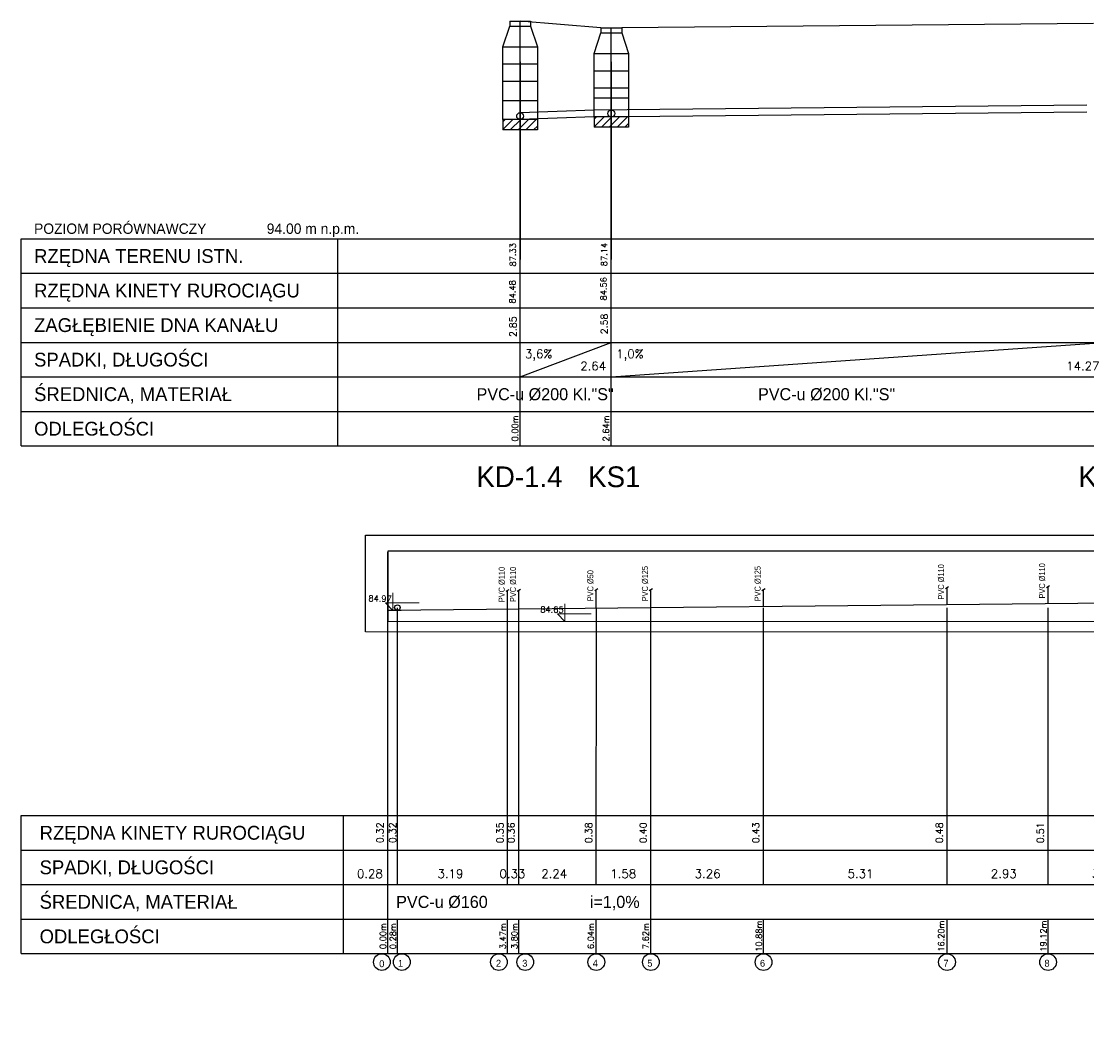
# Model space of a CAD drawing. Extents: x 480599 to 802090, y -87928 to 319597.
# Tile 5 of 50: x 530897 to 561755, y 14527 to 44100. Entities that reach past the tile are written whole.
import ezdxf
from ezdxf.enums import TextEntityAlignment as Align

# ---------------------------------------------------------------- set-up
doc = ezdxf.new("R2010")
doc.units = 0
doc.header["$MEASUREMENT"] = 0
doc.layers.get('0').update_dxf_attribs({"color": 252, "linetype": 'CONTINUOUS'})
doc.layers.get('Defpoints').update_dxf_attribs({"color": 252, "linetype": 'CONTINUOUS'})
for name, color, linetype in [('#_inne_budowlane', 252, 'CONTINUOUS'), ('#_inne_legenda', 21, 'CONTINUOUS'), ('#_ks_sanit_podposadzkowa', 32, 'CONTINUOUS'), ('Liczby', 2, 'CONTINUOUS'), ('Linie_odn', 7, 'CONTINUOUS'), ('Linie_tabeli', 7, 'CONTINUOUS'), ('Odcinki', 6, 'CONTINUOUS'), ('Ter_istn', 8, 'CONTINUOUS'), ('Wezly', 5, 'CONTINUOUS')]:
    doc.layers.add(name, color=color, linetype=linetype)
doc.layers.add('Koty wysokościowe', color=252, linetype='CONTINUOUS', lineweight=9)
doc.styles.add('JTJ', font='arial.ttf', dxfattribs={"height": 100})
doc.styles.add('JTJ_linie', font='txt')
doc.styles.add('ROMANS', font='romans')
doc.styles.get("Standard").update_dxf_attribs({"font": 'arial.ttf'})
doc.dimstyles.new('2 Bartek', dxfattribs={"dimtxt": 200, "dimasz": 50, "dimexe": 10, "dimexo": 30, "dimgap": 300, "dimtad": 1, "dimlfac": 0.001, "dimrnd": 0.1, "dimzin": 0, "dimdsep": 46, "dimtxsty": 'Standard', "dimblk": 'NONE', "dimcen": 1, "dimse1": 1, "dimse2": 1, "dimsd1": 1, "dimsd2": 1, "dimclrt": 2, "dimadec": 0, "dimazin": 0, "dimtfac": 1, "dimtix": 1, "dimtmove": 2, "dimatfit": 0, "dimfxl": 1, "dimtolj": 1, "dimtzin": 0, "dimarcsym": 0})
doc.dimstyles.new('darek', dxfattribs={"dimtxt": 20, "dimasz": 50, "dimexe": 10, "dimexo": 30, "dimgap": 300, "dimtad": 1, "dimlfac": 0.001, "dimrnd": 0.1, "dimzin": 0, "dimdsep": 46, "dimtxsty": 'Standard', "dimblk": 'NONE', "dimcen": 1, "dimse1": 1, "dimse2": 1, "dimsd1": 1, "dimsd2": 1, "dimclrt": 2, "dimadec": 0, "dimazin": 0, "dimtfac": 1, "dimtix": 1, "dimtmove": 2, "dimatfit": 0, "dimfxl": 10, "dimtolj": 1, "dimtzin": 0, "dimarcsym": 0})

# ---------------------------------------------------------------- blocks, each defined once
blk = doc.blocks.new('*D1074')
at = {"layer": 'Defpoints', "color": 0, "linetype": 'Continuous'}
for p in [(545346, 33804), (547986, 33804), (547986, 31804)]:
    blk.add_point(p, dxfattribs=at)
at = {"color": 2, "linetype": 'Continuous', "insert": (547463, 34120), "char_height": 250, "attachment_point": 5, "style": 'ROMANS'}
blk.add_mtext('\\A1;2.64', dxfattribs=at)
blk = doc.blocks.new('_None')
blk = doc.blocks.new('*D1075')
at = {"layer": 'Defpoints', "color": 0}
for p in [(545345, 41254), (545345, 41254), (555330, -43229)]:
    blk.add_point(p, dxfattribs=at)
at = {"layer": 'Liczby', "color": 2, "insert": (545121, 36266), "char_height": 175, "attachment_point": 5, "rotation": 90, "style": 'ROMANS'}
blk.add_mtext('\\A1;84.48', dxfattribs=at)
blk = doc.blocks.new('*D1076')
at = {"layer": 'Defpoints', "color": 0}
for p in [(545846, 44100), (545846, 44100), (555331, -43229)]:
    blk.add_point(p, dxfattribs=at)
at = {"layer": 'Liczby', "color": 2, "insert": (545135, 37339), "char_height": 175, "attachment_point": 5, "rotation": 90, "style": 'ROMANS'}
blk.add_mtext('\\A1;87.33', dxfattribs=at)
blk = doc.blocks.new('*D1077')
at = {"layer": 'Defpoints', "color": 0}
for p in [(545345, 44100), (545345, 44100), (545345, 41254)]:
    blk.add_point(p, dxfattribs=at)
at = {"layer": 'Liczby', "color": 2, "insert": (545139, 35257), "char_height": 200, "attachment_point": 5, "rotation": 90, "style": 'ROMANS'}
blk.add_mtext('\\A1;2.85', dxfattribs=at)
blk = doc.blocks.new('*D1078')
at = {"layer": 'Defpoints', "color": 0, "linetype": 'Continuous'}
for p in [(547986, 33804), (562256, 33804), (562256, 33804)]:
    blk.add_point(p, dxfattribs=at)
at = {"color": 2, "linetype": 'Continuous', "insert": (561643, 34120), "char_height": 250, "attachment_point": 5, "style": 'ROMANS'}
blk.add_mtext('\\A1;14.27', dxfattribs=at)
blk = doc.blocks.new('*D1079')
at = {"layer": 'Defpoints', "color": 0}
for p in [(547986, 41331), (547986, 41331), (565271, -43229)]:
    blk.add_point(p, dxfattribs=at)
at = {"layer": 'Liczby', "color": 2, "insert": (547762, 36355), "char_height": 175, "attachment_point": 5, "rotation": 90, "style": 'ROMANS'}
blk.add_mtext('\\A1;84.56', dxfattribs=at)
blk = doc.blocks.new('*D1080')
at = {"layer": 'Defpoints', "color": 0}
for p in [(548487, 43910), (548487, 43910), (565272, -43229)]:
    blk.add_point(p, dxfattribs=at)
at = {"layer": 'Liczby', "color": 2, "insert": (547776, 37346), "char_height": 175, "attachment_point": 5, "rotation": 90, "style": 'ROMANS'}
blk.add_mtext('\\A1;87.14', dxfattribs=at)
blk = doc.blocks.new('*D1081')
at = {"layer": 'Defpoints', "color": 0}
for p in [(547986, 43910), (547986, 43910), (547986, 41331)]:
    blk.add_point(p, dxfattribs=at)
at = {"layer": 'Liczby', "color": 2, "insert": (547780, 35336), "char_height": 200, "attachment_point": 5, "rotation": 90, "style": 'ROMANS'}
blk.add_mtext('\\A1;2.58', dxfattribs=at)
blk = doc.blocks.new('*D1088')
at = {"layer": 'Defpoints', "color": 0, "linetype": 'Continuous'}
for p in [(547986, 32199), (545346, 31804), (547986, 31804)]:
    blk.add_point(p, dxfattribs=at)
at = {"color": 2, "linetype": 'Continuous', "insert": (547832, 32310), "char_height": 175, "attachment_point": 5, "rotation": 90, "style": 'ROMANS'}
blk.add_mtext('\\A1;2.64m', dxfattribs=at)
blk = doc.blocks.new('*D1089')
at = {"layer": 'Defpoints', "color": 0, "linetype": 'Continuous'}
for p in [(545346, 32199), (545346, 31804), (545346, 31804)]:
    blk.add_point(p, dxfattribs=at)
at = {"color": 2, "linetype": 'Continuous', "insert": (545196, 32310), "char_height": 175, "attachment_point": 5, "rotation": 90, "style": 'ROMANS'}
blk.add_mtext('\\A1;0.00m', dxfattribs=at)
blk = doc.blocks.new('*D1090')
at = {"layer": 'Defpoints', "color": 0, "linetype": 'Continuous'}
for p in [(562256, 32199), (545346, 31804), (562256, 31804)]:
    blk.add_point(p, dxfattribs=at)
at = {"color": 2, "linetype": 'Continuous', "insert": (562102, 32310), "char_height": 175, "attachment_point": 5, "rotation": 90, "style": 'ROMANS'}
blk.add_mtext('\\A1;16.91m', dxfattribs=at)
blk = doc.blocks.new('*D1091')
at = {"layer": 'Defpoints', "color": 0, "linetype": 'Continuous'}
for p in [(588202, 32199), (545346, 31804), (588202, 31804)]:
    blk.add_point(p, dxfattribs=at)
at = {"color": 2, "linetype": 'Continuous', "insert": (588062, 32310), "char_height": 175, "attachment_point": 5, "rotation": 90, "style": 'ROMANS'}
blk.add_mtext('\\A1;42.86m', dxfattribs=at)
blk = doc.blocks.new('*D1106')
at = {"layer": 'Defpoints', "color": 0}
for p in [(546491, 26722), (546491, 26722), (546491, -57928)]:
    blk.add_point(p, dxfattribs=at)
at = {"layer": 'Liczby', "color": 2, "insert": (546267, 27066), "char_height": 175, "attachment_point": 5, "rotation": 359, "style": 'ROMANS'}
blk.add_mtext('\\A1;84.65', dxfattribs=at)
blk = doc.blocks.new('*D1107')
at = {"layer": 'Defpoints', "color": 0}
for p in [(541513, 27042), (541513, 27042), (541513, -57928)]:
    blk.add_point(p, dxfattribs=at)
at = {"layer": 'Liczby', "color": 2, "insert": (541289, 27386), "char_height": 175, "attachment_point": 5, "rotation": 359, "style": 'ROMANS'}
blk.add_mtext('\\A1;84.97', dxfattribs=at)
blk = doc.blocks.new('*D1108')
at = {"layer": 'Defpoints', "color": 0}
for p in [(541513, 27042), (541662, 27042), (541513, 26722)]:
    blk.add_point(p, dxfattribs=at)
at = {"layer": 'Liczby', "color": 2, "insert": (541289, 20604), "char_height": 200, "attachment_point": 5, "rotation": 90, "style": 'ROMANS'}
blk.add_mtext('\\A1;0.32', dxfattribs=at)
blk = doc.blocks.new('*D1109')
at = {"layer": 'Defpoints', "color": 0, "linetype": 'Continuous'}
for p in [(541513, 17500), (541513, 17104), (541513, 17104)]:
    blk.add_point(p, dxfattribs=at)
at = {"color": 2, "linetype": 'Continuous', "insert": (541373, 17611), "char_height": 175, "attachment_point": 5, "rotation": 90, "style": 'ROMANS'}
blk.add_mtext('\\A1;0.00m', dxfattribs=at)
blk = doc.blocks.new('*D1110')
at = {"layer": 'Defpoints', "color": 0, "linetype": 'Continuous'}
for p in [(541790, 17500), (541513, 17103), (541790, 17103)]:
    blk.add_point(p, dxfattribs=at)
at = {"color": 2, "linetype": 'Continuous', "insert": (541662, 17609), "char_height": 175, "attachment_point": 5, "rotation": 90, "style": 'ROMANS'}
blk.add_mtext('\\A1;0.28m', dxfattribs=at)
blk = doc.blocks.new('*D1111')
at = {"layer": 'Defpoints', "color": 0, "linetype": 'Continuous'}
for p in [(541513, 19104), (541790, 19104), (541790, 17104)]:
    blk.add_point(p, dxfattribs=at)
at = {"color": 2, "linetype": 'Continuous', "insert": (540993, 19420), "char_height": 250, "attachment_point": 5, "style": 'ROMANS'}
blk.add_mtext('\\A1;0.28', dxfattribs=at)
blk = doc.blocks.new('*D1112')
at = {"layer": 'Defpoints', "color": 0, "linetype": 'Continuous'}
for p in [(544983, 17500), (541513, 17103), (544983, 17103)]:
    blk.add_point(p, dxfattribs=at)
at = {"color": 2, "linetype": 'Continuous', "insert": (544841, 17609), "char_height": 175, "attachment_point": 5, "rotation": 90, "style": 'ROMANS'}
blk.add_mtext('\\A1;3.47m', dxfattribs=at)
blk = doc.blocks.new('*D1113')
at = {"layer": 'Defpoints', "color": 0, "linetype": 'Continuous'}
for p in [(541790, 19104), (544983, 19104), (544983, 17104)]:
    blk.add_point(p, dxfattribs=at)
at = {"color": 2, "linetype": 'Continuous', "insert": (543326, 19420), "char_height": 250, "attachment_point": 5, "style": 'ROMANS'}
blk.add_mtext('\\A1;3.19', dxfattribs=at)
blk = doc.blocks.new('*D1098')
at = {"layer": 'Defpoints', "color": 0, "linetype": 'Continuous'}
for p in [(545309, 17500), (541513, 17104), (545309, 17104)]:
    blk.add_point(p, dxfattribs=at)
at = {"color": 2, "linetype": 'Continuous', "insert": (545179, 17611), "char_height": 175, "attachment_point": 5, "rotation": 90, "style": 'ROMANS'}
blk.add_mtext('\\A1;3.80m', dxfattribs=at)
blk = doc.blocks.new('*D1099')
at = {"layer": 'Defpoints', "color": 0, "linetype": 'Continuous'}
for p in [(544983, 19104), (545309, 19104), (545309, 17104)]:
    blk.add_point(p, dxfattribs=at)
at = {"color": 2, "linetype": 'Continuous', "insert": (545121, 19420), "char_height": 250, "attachment_point": 5, "style": 'ROMANS'}
blk.add_mtext('\\A1;0.33', dxfattribs=at)
blk = doc.blocks.new('*D1100')
at = {"layer": 'Defpoints', "color": 0, "linetype": 'Continuous'}
for p in [(547552, 17500), (541513, 17104), (547552, 17104)]:
    blk.add_point(p, dxfattribs=at)
at = {"color": 2, "linetype": 'Continuous', "insert": (547393, 17611), "char_height": 175, "attachment_point": 5, "rotation": 90, "style": 'ROMANS'}
blk.add_mtext('\\A1;6.04m', dxfattribs=at)
blk = doc.blocks.new('*D1101')
at = {"layer": 'Defpoints', "color": 0, "linetype": 'Continuous'}
for p in [(545310, 19104), (547552, 19104), (547552, 17104)]:
    blk.add_point(p, dxfattribs=at)
at = {"color": 2, "linetype": 'Continuous', "insert": (546333, 19419), "char_height": 250, "attachment_point": 5, "style": 'ROMANS'}
blk.add_mtext('\\A1;2.24', dxfattribs=at)
blk = doc.blocks.new('*D1102')
at = {"layer": 'Defpoints', "color": 0, "linetype": 'Continuous'}
for p in [(549132, 17500), (541513, 17104), (549132, 17104)]:
    blk.add_point(p, dxfattribs=at)
at = {"color": 2, "linetype": 'Continuous', "insert": (548982, 17611), "char_height": 175, "attachment_point": 5, "rotation": 90, "style": 'ROMANS'}
blk.add_mtext('\\A1;7.62m', dxfattribs=at)
blk = doc.blocks.new('*D1103')
at = {"layer": 'Defpoints', "color": 0, "linetype": 'Continuous'}
for p in [(547552, 19104), (549132, 19104), (549132, 17104)]:
    blk.add_point(p, dxfattribs=at)
at = {"color": 2, "linetype": 'Continuous', "insert": (548333, 19419), "char_height": 250, "attachment_point": 5, "style": 'ROMANS'}
blk.add_mtext('\\A1;1.58', dxfattribs=at)
blk = doc.blocks.new('*D1104')
at = {"layer": 'Defpoints', "color": 0, "linetype": 'Continuous'}
for p in [(552395, 17500), (541513, 17103), (552395, 17103)]:
    blk.add_point(p, dxfattribs=at)
at = {"color": 2, "linetype": 'Continuous', "insert": (552261, 17609), "char_height": 175, "attachment_point": 5, "rotation": 90, "style": 'ROMANS'}
blk.add_mtext('\\A1;10.88m', dxfattribs=at)
blk = doc.blocks.new('*D1105')
at = {"layer": 'Defpoints', "color": 0, "linetype": 'Continuous'}
for p in [(549132, 19104), (552395, 19104), (552395, 17104)]:
    blk.add_point(p, dxfattribs=at)
at = {"color": 2, "linetype": 'Continuous', "insert": (550776, 19420), "char_height": 250, "attachment_point": 5, "style": 'ROMANS'}
blk.add_mtext('\\A1;3.26', dxfattribs=at)
blk = doc.blocks.new('*D1114')
at = {"layer": 'Defpoints', "color": 0}
for p in [(541790, 27045), (541940, 27045), (541791, 26722)]:
    blk.add_point(p, dxfattribs=at)
at = {"layer": 'Liczby', "color": 2, "insert": (541651, 20604), "char_height": 200, "attachment_point": 5, "rotation": 90, "style": 'ROMANS'}
blk.add_mtext('\\A1;0.32', dxfattribs=at)
blk = doc.blocks.new('*D1115')
at = {"layer": 'Defpoints', "color": 0}
for p in [(544982, 27077), (545132, 27077), (544983, 26722)]:
    blk.add_point(p, dxfattribs=at)
at = {"layer": 'Liczby', "color": 2, "insert": (544759, 20603), "char_height": 200, "attachment_point": 5, "rotation": 90, "style": 'ROMANS'}
blk.add_mtext('\\A1;0.35', dxfattribs=at)
blk = doc.blocks.new('*D1116')
at = {"layer": 'Defpoints', "color": 0}
for p in [(545310, 27080), (545459, 27080), (545310, 26722)]:
    blk.add_point(p, dxfattribs=at)
at = {"layer": 'Liczby', "color": 2, "insert": (545086, 20603), "char_height": 200, "attachment_point": 5, "rotation": 90, "style": 'ROMANS'}
blk.add_mtext('\\A1;0.36', dxfattribs=at)
blk = doc.blocks.new('*D1117')
at = {"layer": 'Defpoints', "color": 0}
for p in [(547551, 27102), (547701, 27102), (547552, 26722)]:
    blk.add_point(p, dxfattribs=at)
at = {"layer": 'Liczby', "color": 2, "insert": (547328, 20603), "char_height": 200, "attachment_point": 5, "rotation": 90, "style": 'ROMANS'}
blk.add_mtext('\\A1;0.38', dxfattribs=at)
blk = doc.blocks.new('*D1118')
at = {"layer": 'Defpoints', "color": 0}
for p in [(549131, 27118), (549281, 27118), (549132, 26722)]:
    blk.add_point(p, dxfattribs=at)
at = {"layer": 'Liczby', "color": 2, "insert": (548909, 20603), "char_height": 200, "attachment_point": 5, "rotation": 90, "style": 'ROMANS'}
blk.add_mtext('\\A1;0.40', dxfattribs=at)
blk = doc.blocks.new('*D1119')
at = {"layer": 'Defpoints', "color": 0}
for p in [(552396, 27151), (552545, 27151), (552396, 26721)]:
    blk.add_point(p, dxfattribs=at)
at = {"layer": 'Liczby', "color": 2, "insert": (552172, 20603), "char_height": 200, "attachment_point": 5, "rotation": 90, "style": 'ROMANS'}
blk.add_mtext('\\A1;0.43', dxfattribs=at)
blk = doc.blocks.new('*D1121')
at = {"layer": 'Defpoints', "color": 0, "linetype": 'Continuous'}
for p in [(557709, 17500), (541513, 17104), (557709, 17104)]:
    blk.add_point(p, dxfattribs=at)
at = {"color": 2, "linetype": 'Continuous', "insert": (557541, 17611), "char_height": 175, "attachment_point": 5, "rotation": 90, "style": 'ROMANS'}
blk.add_mtext('\\A1;16.20m', dxfattribs=at)
blk = doc.blocks.new('*D1122')
at = {"layer": 'Defpoints', "color": 0, "linetype": 'Continuous'}
for p in [(552395, 19104), (557709, 19104), (557709, 17104)]:
    blk.add_point(p, dxfattribs=at)
at = {"color": 2, "linetype": 'Continuous', "insert": (555203, 19420), "char_height": 250, "attachment_point": 5, "style": 'ROMANS'}
blk.add_mtext('\\A1;5.31', dxfattribs=at)
blk = doc.blocks.new('*D1120')
at = {"layer": 'Defpoints', "color": 0}
for p in [(557709, 27204), (557859, 27204), (557710, 26721)]:
    blk.add_point(p, dxfattribs=at)
at = {"layer": 'Liczby', "color": 2, "insert": (557486, 20603), "char_height": 200, "attachment_point": 5, "rotation": 90, "style": 'ROMANS'}
blk.add_mtext('\\A1;0.48', dxfattribs=at)
blk = doc.blocks.new('*D1124')
at = {"layer": 'Defpoints', "color": 0, "linetype": 'Continuous'}
for p in [(560636, 17500), (541513, 17104), (560636, 17104)]:
    blk.add_point(p, dxfattribs=at)
at = {"color": 2, "linetype": 'Continuous', "insert": (560501, 17611), "char_height": 175, "attachment_point": 5, "rotation": 90, "style": 'ROMANS'}
blk.add_mtext('\\A1;19.12m', dxfattribs=at)
blk = doc.blocks.new('*D1125')
at = {"layer": 'Defpoints', "color": 0, "linetype": 'Continuous'}
for p in [(557709, 19104), (560636, 19104), (560636, 17104)]:
    blk.add_point(p, dxfattribs=at)
at = {"color": 2, "linetype": 'Continuous', "insert": (559353, 19420), "char_height": 250, "attachment_point": 5, "style": 'ROMANS'}
blk.add_mtext('\\A1;2.93', dxfattribs=at)
blk = doc.blocks.new('*D1123')
at = {"layer": 'Defpoints', "color": 0}
for p in [(560636, 27233), (560786, 27233), (560637, 26721)]:
    blk.add_point(p, dxfattribs=at)
at = {"layer": 'Liczby', "color": 2, "insert": (560413, 20603), "char_height": 200, "attachment_point": 5, "rotation": 90, "style": 'ROMANS'}
blk.add_mtext('\\A1;0.51', dxfattribs=at)
blk = doc.blocks.new('*D1127')
at = {"layer": 'Defpoints', "color": 0, "linetype": 'Continuous'}
for p in [(563655, 17500), (541513, 17103), (563655, 17103)]:
    blk.add_point(p, dxfattribs=at)
at = {"color": 2, "linetype": 'Continuous', "insert": (563518, 17609), "char_height": 175, "attachment_point": 5, "rotation": 90, "style": 'ROMANS'}
blk.add_mtext('\\A1;22.14m', dxfattribs=at)
blk = doc.blocks.new('*D1128')
at = {"layer": 'Defpoints', "color": 0, "linetype": 'Continuous'}
for p in [(560636, 19104), (563655, 19104), (563655, 17104)]:
    blk.add_point(p, dxfattribs=at)
at = {"color": 2, "linetype": 'Continuous', "insert": (562280, 19420), "char_height": 250, "attachment_point": 5, "style": 'ROMANS'}
blk.add_mtext('\\A1;3.02', dxfattribs=at)
blk = doc.blocks.new('*D1130')
at = {"layer": 'Defpoints', "color": 0, "linetype": 'Continuous'}
for p in [(566652, 17500), (541513, 17103), (566652, 17103)]:
    blk.add_point(p, dxfattribs=at)
at = {"color": 2, "linetype": 'Continuous', "insert": (566520, 17609), "char_height": 175, "attachment_point": 5, "rotation": 90, "style": 'ROMANS'}
blk.add_mtext('\\A1;25.14m', dxfattribs=at)
blk = doc.blocks.new('*D1133')
at = {"layer": 'Defpoints', "color": 0, "linetype": 'Continuous'}
for p in [(569555, 17500), (541513, 17104), (569555, 17104)]:
    blk.add_point(p, dxfattribs=at)
at = {"color": 2, "linetype": 'Continuous', "insert": (569407, 17611), "char_height": 175, "attachment_point": 5, "rotation": 90, "style": 'ROMANS'}
blk.add_mtext('\\A1;28.04m', dxfattribs=at)
blk = doc.blocks.new('*D1136')
at = {"layer": 'Defpoints', "color": 0, "linetype": 'Continuous'}
for p in [(572662, 17500), (541513, 17104), (572662, 17104)]:
    blk.add_point(p, dxfattribs=at)
at = {"color": 2, "linetype": 'Continuous', "insert": (572527, 17611), "char_height": 175, "attachment_point": 5, "rotation": 90, "style": 'ROMANS'}
blk.add_mtext('\\A1;31.15m', dxfattribs=at)
blk = doc.blocks.new('*D1139')
at = {"layer": 'Defpoints', "color": 0, "linetype": 'Continuous'}
for p in [(575667, 17500), (541513, 17103), (575667, 17103)]:
    blk.add_point(p, dxfattribs=at)
at = {"color": 2, "linetype": 'Continuous', "insert": (575523, 17609), "char_height": 175, "attachment_point": 5, "rotation": 90, "style": 'ROMANS'}
blk.add_mtext('\\A1;34.15m', dxfattribs=at)
blk = doc.blocks.new('*D1142')
at = {"layer": 'Defpoints', "color": 0, "linetype": 'Continuous'}
for p in [(578654, 17500), (541513, 17104), (578654, 17104)]:
    blk.add_point(p, dxfattribs=at)
at = {"color": 2, "linetype": 'Continuous', "insert": (578509, 17611), "char_height": 175, "attachment_point": 5, "rotation": 90, "style": 'ROMANS'}
blk.add_mtext('\\A1;37.14m', dxfattribs=at)
blk = doc.blocks.new('*D1145')
at = {"layer": 'Defpoints', "color": 0, "linetype": 'Continuous'}
for p in [(581651, 17500), (541513, 17103), (581651, 17103)]:
    blk.add_point(p, dxfattribs=at)
at = {"color": 2, "linetype": 'Continuous', "insert": (581510, 17609), "char_height": 175, "attachment_point": 5, "rotation": 90, "style": 'ROMANS'}
blk.add_mtext('\\A1;40.14m', dxfattribs=at)
blk = doc.blocks.new('*D1148')
at = {"layer": 'Defpoints', "color": 0, "linetype": 'Continuous'}
for p in [(584653, 17500), (541513, 17103), (584653, 17103)]:
    blk.add_point(p, dxfattribs=at)
at = {"color": 2, "linetype": 'Continuous', "insert": (584519, 17609), "char_height": 175, "attachment_point": 5, "rotation": 90, "style": 'ROMANS'}
blk.add_mtext('\\A1;43.14m', dxfattribs=at)
blk = doc.blocks.new('*D1151')
at = {"layer": 'Defpoints', "color": 0, "linetype": 'Continuous'}
for p in [(587612, 17500), (541513, 17103), (587612, 17103)]:
    blk.add_point(p, dxfattribs=at)
at = {"color": 2, "linetype": 'Continuous', "insert": (587451, 17609), "char_height": 175, "attachment_point": 5, "rotation": 90, "style": 'ROMANS'}
blk.add_mtext('\\A1;46.10m', dxfattribs=at)
blk = doc.blocks.new('*D1154')
at = {"layer": 'Defpoints', "color": 0, "linetype": 'Continuous'}
for p in [(590614, 17500), (541513, 17103), (590614, 17103)]:
    blk.add_point(p, dxfattribs=at)
at = {"color": 2, "linetype": 'Continuous', "insert": (590465, 17609), "char_height": 175, "attachment_point": 5, "rotation": 90, "style": 'ROMANS'}
blk.add_mtext('\\A1;49.10m', dxfattribs=at)
blk = doc.blocks.new('*D1157')
at = {"layer": 'Defpoints', "color": 0, "linetype": 'Continuous'}
for p in [(593599, 17500), (541513, 17103), (593599, 17103)]:
    blk.add_point(p, dxfattribs=at)
at = {"color": 2, "linetype": 'Continuous', "insert": (593461, 17609), "char_height": 175, "attachment_point": 5, "rotation": 90, "style": 'ROMANS'}
blk.add_mtext('\\A1;52.09m', dxfattribs=at)
blk = doc.blocks.new('*D1160')
at = {"layer": 'Defpoints', "color": 0, "linetype": 'Continuous'}
for p in [(596579, 17500), (541513, 17104), (596579, 17104)]:
    blk.add_point(p, dxfattribs=at)
at = {"color": 2, "linetype": 'Continuous', "insert": (596423, 17611), "char_height": 175, "attachment_point": 5, "rotation": 90, "style": 'ROMANS'}
blk.add_mtext('\\A1;55.07m', dxfattribs=at)
blk = doc.blocks.new('*D1163')
at = {"layer": 'Defpoints', "color": 0, "linetype": 'Continuous'}
for p in [(599605, 17500), (541513, 17103), (599605, 17103)]:
    blk.add_point(p, dxfattribs=at)
at = {"color": 2, "linetype": 'Continuous', "insert": (599457, 17609), "char_height": 175, "attachment_point": 5, "rotation": 90, "style": 'ROMANS'}
blk.add_mtext('\\A1;58.09m', dxfattribs=at)
blk = doc.blocks.new('*D1166')
at = {"layer": 'Defpoints', "color": 0, "linetype": 'Continuous'}
for p in [(603299, 17420), (541513, 17104), (603299, 17104)]:
    blk.add_point(p, dxfattribs=at)
at = {"color": 2, "linetype": 'Continuous', "insert": (603159, 17611), "char_height": 175, "attachment_point": 5, "rotation": 90, "style": 'ROMANS'}
blk.add_mtext('\\A1;61.79m', dxfattribs=at)

msp = doc.modelspace()

# ---------------------------------------------------------------- hatches: boundary and pattern name
at = {"layer": 'Wezly'}
h = msp.add_hatch(dxfattribs=at)
h.set_pattern_fill('ANSI31', color=3, scale=50, style=0)
h.set_pattern_definition([(45, (770638.56, 92539.33), (-112.2532, 112.2532), [])])
h.paths.add_polyline_path([(544845.569, 40953.885), (545345.569, 40953.885), (545345.569, 41253.885), (544845.569, 41253.885)])
h.paths.add_polyline_path([(545845.569, 40953.885), (545845.569, 41253.885), (545345.569, 41253.885), (545345.569, 40953.885)])
h = msp.add_hatch(dxfattribs=at)
h.set_pattern_fill('ANSI31', color=3, scale=50, style=0)
h.set_pattern_definition([(45, (773279.96, 92616.26), (-112.2532, 112.2532), [])])
h.paths.add_polyline_path([(547486.968, 41030.822), (547986.968, 41030.822), (547986.968, 41330.822), (547486.968, 41330.822)])
h.paths.add_polyline_path([(548486.968, 41030.822), (548486.968, 41330.822), (547986.968, 41330.822), (547986.968, 41030.822)])

# ---------------------------------------------------------------- linework, layer by layer
at = {"layer": '#_inne_budowlane', "flags": 128}
for points in [[(754295.199, 26414.893), (540863.303, 26421.487), (540863.303, 29224.945), (754295.199, 29224.945)], [(541513.303, 28754.364), (541513.303, 26721.857)], [(754295.199, 28754.364), (541513.303, 28754.364)], [(754295.199, 26715.264), (541513.303, 26721.857)]]:
    msp.add_lwpolyline(points, dxfattribs=at)
at = {"layer": '#_inne_legenda'}
for p, q in [((545345.569, 42925.532), (545345.569, 37202.933)), ((547986.465, 42925.532), (547986.465, 37202.933))]:
    msp.add_line(p, q, dxfattribs=at)
at = {"layer": '#_inne_legenda', "flags": 128}
for points in [[(544935.898, 27598.501), (545030.181, 27652.935)], [(545263.255, 27601.774), (545357.538, 27656.209)], [(547504.812, 27624.19), (547599.095, 27678.624)], [(549084.905, 27624.136), (549179.188, 27678.57)], [(552348.097, 27624.023), (552442.38, 27678.458)], [(557662.434, 27677.167), (557756.718, 27731.602)], [(560588.41, 27706.428), (560682.693, 27760.862)]]:
    msp.add_lwpolyline(points, dxfattribs=at)
at = {"layer": '#_ks_sanit_podposadzkowa'}
msp.add_line((603299.076, 27659.723), (541513.303, 27041.857), dxfattribs=at)
at = {"layer": '#_ks_sanit_podposadzkowa', "flags": 128}
for points in [[(544983.178, 27076.557), (544983.178, 27625.798)], [(545310.535, 27079.83), (545310.535, 27629.071)], [(547552.092, 27102.246), (547552.092, 27651.487)], [(549132.185, 27118.047), (549132.185, 27651.433)], [(552395.377, 27150.68), (552395.377, 27651.321)], [(557709.714, 27203.824), (557709.714, 27704.465)], [(560635.69, 27233.084), (560635.69, 27733.725)]]:
    msp.add_lwpolyline(points, dxfattribs=at)
at = {"layer": '#_ks_sanit_podposadzkowa'}
msp.add_circle((541790.67, 27124.631), 80, dxfattribs=at)
for p, q in [((545345.569, 31803.965), (545345.569, 44099.583)), ((547986.465, 31803.965), (547986.465, 43909.583)), ((541512.936, 17104.344), (541513.336, 28729.962)), ((541513.005, 18104.396), (541513.336, 28729.962)), ((541790.396, 19104.396), (541790.672, 27113.72)), ((544982.904, 19104.396), (544983.18, 27113.72)), ((545309.545, 19104.396), (545309.821, 27113.72)), ((547552.076, 19104.396), (547552.351, 27113.72)), ((549132.134, 18104.396), (549132.444, 27113.72)), ((552395.361, 19104.396), (552395.637, 27113.72)), ((557709.436, 19104.396), (557709.711, 27113.72)), ((560636.216, 19104.396), (560636.491, 27113.72)), ((541512.936, 17104.344), (541512.971, 18104.396)), ((541790.328, 17104.344), (541790.362, 18104.396)), ((544982.835, 17104.344), (544982.87, 18104.396)), ((545309.477, 17104.344), (545309.511, 18104.396)), ((547552.007, 17104.344), (547552.041, 18104.396)), ((549132.1, 17104.344), (549132.134, 18104.396)), ((552395.292, 17104.344), (552395.327, 18104.396)), ((557709.367, 17104.344), (557709.401, 18104.396)), ((560636.147, 17104.344), (560636.181, 18104.396))]:
    msp.add_line(p, q)
for centre in [(541340.31, 16861.025), (541918.426, 16861.016), (544730.946, 16860.906), (545493.541, 16860.895), (547552.007, 16860.817), (549132.1, 16860.763), (552395.292, 16860.651), (557709.367, 16860.468), (560636.147, 16860.367)]:
    msp.add_circle(centre, 241.906)
at = {"layer": 'Koty wysokościowe'}
for points in [[(541657.224, 27552.352), (541657.224, 27041.857), (541449.976, 27260.755), (542422.01, 27260.755)], [(546635.208, 27232.352), (546635.208, 26721.857), (546427.96, 26940.755), (547399.993, 26940.755)], [(541895.535, 27041.857), (541513.303, 27041.857)]]:
    msp.add_lwpolyline(points, dxfattribs=at)
at = {"layer": 'Linie_odn'}
for centre in [(545345.316, 41353.885), (547986.716, 41430.822)]:
    msp.add_circle(centre, 100, dxfattribs=at)
at = {"layer": 'Linie_tabeli'}
for p, q in [((530896.645, 37804.016), (594300.76, 37804.016)), ((530896.645, 36804.016), (594300.76, 36804.016)), ((530896.645, 35804.016), (594300.76, 35804.016)), ((530896.645, 34804.016), (594300.76, 34804.016)), ((545345.569, 33803.965), (547986.465, 34803.965)), ((547986.465, 33803.965), (562255.909, 34803.965)), ((530896.645, 33804.016), (594300.76, 33804.016)), ((530896.645, 32804.016), (594300.76, 32804.016)), ((530896.645, 31804.016), (594300.76, 31804.016)), ((530896.645, 21104.396), (758296.446, 21104.396)), ((530896.645, 20104.396), (758296.446, 20104.396)), ((530896.645, 19104.396), (758296.446, 19104.396)), ((530896.645, 18104.396), (758296.446, 18104.396)), ((530896.645, 17104.396), (758296.446, 17104.396))]:
    msp.add_line(p, q, dxfattribs=at)
for points in [[(530896.645, 31804.016), (530896.645, 37804.016)], [(540065.772, 31804.016), (540065.772, 37804.016)], [(530896.645, 17104.396), (530896.645, 21104.396)], [(540226.4, 17104.396), (540226.4, 21104.396)]]:
    msp.add_lwpolyline(points, dxfattribs=at)
at = {"layer": 'Odcinki', "color": 6, "flags": 128}
for points in [[(561755.258, 41671.248), (547486.87, 41525.724)], [(547486.87, 41525.724), (545345.569, 41453.885)], [(561755.258, 41471.248), (547486.968, 41325.725)], [(547486.968, 41330.822), (545345.569, 41253.885)]]:
    msp.add_lwpolyline(points, dxfattribs=at)
at = {"layer": 'Ter_istn'}
msp.add_line((547686.465, 43909.583), (545345.569, 44099.583), dxfattribs=at)
at = {"layer": 'Ter_istn', "flags": 128}
msp.add_lwpolyline([(561955.909, 44039.583), (548286.465, 43909.583)], dxfattribs=at)
at = {"layer": 'Wezly', "color": 3}
for p, q in [((544845.569, 43359.583), (545045.569, 43959.583)), ((545045.569, 44099.583), (545645.569, 44099.583)), ((545045.569, 44099.583), (545045.569, 43959.583)), ((545045.569, 43959.583), (545645.569, 43959.583)), ((545645.569, 44099.583), (545645.569, 43959.583)), ((545645.569, 43959.583), (545845.569, 43359.583)), ((547686.465, 43909.583), (548286.465, 43909.583)), ((547686.465, 43909.583), (547686.465, 43769.583)), ((548286.465, 43909.583), (548286.465, 43769.583)), ((547486.465, 43169.583), (547686.465, 43769.583)), ((547686.465, 43769.583), (548286.465, 43769.583)), ((548286.465, 43769.583), (548486.465, 43169.583)), ((544845.538, 41253.886), (544845.569, 43359.583)), ((544845.569, 43359.583), (545845.569, 43359.583)), ((544845.569, 43359.583), (545845.569, 43359.583)), ((544845.569, 43359.583), (545845.569, 43359.583)), ((545845.569, 43359.583), (545845.847, 41253.887)), ((547486.938, 41330.823), (547486.465, 43169.583)), ((547486.465, 43169.583), (548486.465, 43169.583)), ((547486.465, 43169.583), (548486.465, 43169.583)), ((547486.465, 43169.583), (548486.465, 43169.583)), ((548486.465, 43169.583), (548487.246, 41330.824)), ((545845.437, 42859.583), (544845.437, 42859.583)), ((547486.465, 42669.583), (548486.465, 42669.583)), ((545845.437, 42359.583), (544845.437, 42359.583)), ((547486.465, 42169.583), (548486.465, 42169.583)), ((545845.169, 41793.88), (544845.169, 41793.88)), ((548486.568, 41870.817), (547486.568, 41870.817)), ((545845.569, 41253.885), (544845.569, 41253.885)), ((544845.569, 41253.885), (544845.569, 40953.885)), ((545845.569, 41253.885), (545845.569, 40953.885)), ((548486.968, 41330.822), (547486.968, 41330.822)), ((547486.968, 41330.822), (547486.968, 41030.822)), ((548486.968, 41330.822), (548486.968, 41030.822)), ((545845.569, 40953.885), (544845.569, 40953.885)), ((548486.968, 41030.822), (547486.968, 41030.822))]:
    msp.add_line(p, q, dxfattribs=at)

# ---------------------------------------------------------------- texts
at = {"layer": '#_inne_legenda', "char_height": 175, "width": 2133.88011, "attachment_point": 1, "rotation": 90, "line_spacing_factor": 0.8, "style": 'JTJ'}
for s, insert in [('{\\W0.8;PVC %%C110}', (544723.191, 27281.219)), ('{\\W0.8;PVC %%C110}', (545050.547, 27284.493)), ('{\\W0.8;PVC %%C125}', (548872.198, 27306.854)), ('{\\W0.8;PVC %%C125}', (552135.39, 27306.742)), ('{\\W0.8;PVC %%C110}', (557449.727, 27359.886)), ('{\\W0.8;PVC %%C110}', (560375.703, 27389.146)), ('{\\W0.8;PVC %%C50}', (547292.104, 27306.909))]:
    msp.add_mtext(s, dxfattribs=dict(at, insert=insert))
at = {"color": 2, "linetype": 'Continuous', "char_height": 250, "attachment_point": 5, "style": 'ROMANS'}
for s, insert in [('\\A1;3,6%', (545881.173, 34435.121)), ('\\A1;1,0%', (548522.069, 34435.121))]:
    msp.add_mtext(s, dxfattribs=dict(at, insert=insert))
at = {"layer": 'Liczby', "style": 'JTJ_linie'}
for s, height, p in [('POZIOM PORÓWNAWCZY', 300, (531266.245, 37945.434)), ('PVC-u %%C200 Kl."S"', 350, (544082.561, 33127.548)), ('PVC-u %%C200 Kl."S"', 350, (552234.823, 33127.548)), ('PVC-u %%C160', 350, (541753.265, 18427.927)), ('i=1,0%%%', 350, (547362.686, 18427.927))]:
    msp.add_text(s, height=height, dxfattribs=at).set_placement(p)
msp.add_text('94.00 m n.p.m.', height=300, dxfattribs=at).set_placement((540681.954, 37945.434), align=Align.RIGHT)
for s, height, p in [('KD-1.4', 600, (545326.184, 30611.919)), ('KS1', 600, (548073.11, 30611.919)), ('KS2', 600, (562275.827, 30611.919)), ('0', 200, (541338.25, 16713.005)), ('1', 200, (541881.753, 16724.506)), ('2', 200, (544718.96, 16725.934)), ('3', 200, (545479.727, 16725.934)), ('4', 200, (547522.345, 16725.934)), ('5', 200, (549102.438, 16725.934)), ('6', 200, (552365.63, 16725.934)), ('7', 200, (557679.705, 16725.934)), ('8', 200, (560606.485, 16725.934))]:
    msp.add_text(s, height=height, dxfattribs=at).set_placement(p, align=Align.CENTER)
at = {"layer": 'Linie_tabeli', "style": 'JTJ_linie'}
for s, p in [('RZĘDNA TERENU ISTN.', (531266.245, 37104.016)), ('RZĘDNA KINETY RUROCIĄGU', (531266.245, 36104.016)), ('ZAGŁĘBIENIE DNA KANAŁU', (531266.245, 35104.016)), ('SPADKI, DŁUGOŚCI', (531266.245, 34104.016)), ('ŚREDNICA, MATERIAŁ', (531266.245, 33104.016)), ('ODLEGŁOŚCI', (531266.245, 32104.016)), ('RZĘDNA KINETY RUROCIĄGU', (531426.874, 20404.396)), ('SPADKI, DŁUGOŚCI', (531426.874, 19404.396)), ('ŚREDNICA, MATERIAŁ', (531426.874, 18404.396)), ('ODLEGŁOŚCI', (531426.874, 17404.396))]:
    msp.add_text(s, height=400, dxfattribs=at).set_placement(p)

# ---------------------------------------------------------------- dimensions: what is measured, and where the dimension line sits
at = {"linetype": 'Continuous'}
for base, p1, p2, picture, middle in [((547986.465, 33803.965), (545345.569, 33803.965), (547986.465, 31803.965), '*D1074', (547462.599, 34119.671)), ((562255.909, 33803.965), (547986.465, 33803.965), (562255.909, 33803.965), '*D1078', (561642.883, 34119.671)), ((541790.328, 19104.396), (541513.005, 19104.396), (541790.328, 17104.293), '*D1111', (540993.426, 19420.102)), ((544982.835, 19104.396), (541790.328, 19104.396), (544982.835, 17104.293), '*D1113', (543326.263, 19420.102)), ((545309.477, 19104.396), (544982.835, 19104.396), (545309.477, 17104.293), '*D1099', (545120.527, 19420.102)), ((547552.007, 19103.529), (545309.545, 19103.529), (547552.007, 17104.293), '*D1101', (546332.661, 19419.235)), ((549132.1, 19103.506), (547552.076, 19103.506), (549132.1, 17104.293), '*D1103', (548333.018, 19419.212)), ((552395.292, 19104.396), (549132.169, 19104.396), (552395.292, 17104.293), '*D1105', (550776.071, 19420.102)), ((557709.367, 19104.466), (552395.361, 19104.466), (557709.367, 17104.293), '*D1122', (555202.813, 19420.172)), ((560636.147, 19104.396), (557709.367, 19104.396), (560636.147, 17104.293), '*D1125', (559353.269, 19420.102)), ((563654.725, 19104.396), (560636.147, 19104.396), (563654.725, 17104.293), '*D1128', (562280.049, 19420.102))]:
    dim = msp.add_linear_dim(base=base, p1=p1, p2=p2, dimstyle='2 Bartek', override={"dimtxt": 250, "dimrnd": 0.01, "dimpost": '', "dimtxsty": 'ROMANS'}, dxfattribs=at)
    dim.commit()
    dim.dimension.update_dxf_attribs({"geometry": picture, "text_midpoint": middle, "dimtype": 160})
for base, p1, p2, picture, middle in [((588201.822, 31804.016), (545345.569, 31804.016), (588201.822, 32199.311), '*D1091', (588062.443, 32310.238)), ((562255.909, 31803.965), (545345.569, 31803.965), (562255.909, 32199.311), '*D1090', (562101.826, 32310.187)), ((545345.569044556, 31803.964569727), (545345.569044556, 31803.964569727), (545345.569044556, 32199.311232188), '*D1089', (545196.167271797, 32310.186936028)), ((547986.465, 31803.965), (545345.569, 31803.965), (547986.465, 32199.363), '*D1088', (547832.489, 32310.187)), ((541512.936184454, 17104.395627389), (541512.936184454, 17104.395627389), (541512.936184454, 17499.690758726), '*D1109', (541372.909679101, 17610.61799369)), ((596579.49, 17104.451), (541512.936, 17104.451), (596579.49, 17499.691), '*D1160', (596422.8, 17610.673)), ((603298.72, 17104.451), (541512.936, 17104.451), (603298.72, 17419.892), '*D1166', (603159.466, 17610.673)), ((557709.367, 17104.396), (541512.936, 17104.396), (557709.367, 17499.691), '*D1121', (557540.545, 17610.618)), ((560636.147, 17104.396), (541512.936, 17104.396), (560636.147, 17499.691), '*D1124', (560500.692, 17610.618)), ((569555.171, 17104.396), (541512.936, 17104.396), (569555.171, 17499.691), '*D1133', (569407.253, 17610.618)), ((572661.949, 17104.396), (541512.936, 17104.396), (572661.949, 17499.691), '*D1136', (572527.298, 17610.618)), ((578653.564, 17104.396), (541512.936, 17104.396), (578653.564, 17499.691), '*D1142', (578509.124, 17610.618)), ((552395.292, 17102.931), (541512.936, 17102.931), (552395.292, 17499.691), '*D1104', (552261.057, 17609.153)), ((563654.725, 17102.931), (541512.936, 17102.931), (563654.725, 17499.691), '*D1127', (563518.009, 17609.153)), ((566652.1, 17102.931), (541512.936, 17102.931), (566652.1, 17499.691), '*D1130', (566519.829, 17609.153)), ((575667.487, 17102.931), (541512.936, 17102.931), (575667.487, 17499.691), '*D1139', (575522.804, 17609.153)), ((581651.083, 17102.931), (541512.936, 17102.931), (581651.083, 17499.691), '*D1145', (581510.163, 17609.153)), ((584653.467, 17102.931), (541512.936, 17102.931), (584653.467, 17499.691), '*D1148', (584518.614, 17609.153)), ((587612.118, 17102.931), (541512.936, 17102.931), (587612.118, 17499.691), '*D1151', (587450.548, 17609.153)), ((590613.895, 17102.931), (541512.936, 17102.931), (590613.895, 17499.691), '*D1154', (590464.666, 17609.153)), ((593598.968, 17102.931), (541512.936, 17102.931), (593598.968, 17499.691), '*D1157', (593461.447, 17609.153)), ((599605.137, 17102.931), (541512.936, 17102.931), (599605.137, 17499.691), '*D1163', (599457.428, 17609.153)), ((545309.477, 17104.396), (541512.936, 17104.396), (545309.477, 17499.691), '*D1098', (545178.508, 17610.618)), ((547552.007, 17104.396), (541512.936, 17104.396), (547552.007, 17499.691), '*D1100', (547392.708, 17610.618)), ((549132.1, 17104.396), (541512.936, 17104.396), (549132.1, 17499.691), '*D1102', (548981.782, 17610.618)), ((541790.328, 17102.931), (541512.936, 17102.931), (541790.328, 17499.691), '*D1110', (541662.227, 17609.153)), ((544982.835, 17102.931), (541512.936, 17102.931), (544982.835, 17499.691), '*D1112', (544840.969, 17609.153))]:
    dim = msp.add_linear_dim(base=base, p1=p1, p2=p2, dimstyle='2 Bartek', override={"dimtxt": 175, "dimrnd": 0.01, "dimpost": 'm', "dimtxsty": 'ROMANS'}, dxfattribs=at)
    dim.commit()
    dim.dimension.update_dxf_attribs({"geometry": picture, "text_midpoint": middle, "dimtype": 160, "text_rotation": 90})
at = {"layer": 'Liczby'}
for base, p1, p2, override, picture, middle in [((545345.065, 44099.583), (545345.065, 41253.879), (545345.169, 44099.583), {"dimtxt": 200, "dimrnd": 0.01, "dimtxsty": 'ROMANS'}, '*D1077', (545138.55, 35257.385)), ((545845.649, 44099.583), (555330.683, -43228.522), (545845.649, 44099.583), {"dimtxt": 175, "dimrnd": 0.01, "dimpost": '<>', "dimtxsty": 'ROMANS'}, '*D1076', (545134.676, 37338.622)), ((547986.465, 43909.583), (547986.465, 41330.82), (547986.065, 43909.583), {"dimtxt": 200, "dimrnd": 0.01, "dimtxsty": 'ROMANS'}, '*D1081', (547779.949, 35335.98)), ((548486.545, 43909.583), (565271.536, -43228.522), (548486.545, 43909.583), {"dimtxt": 175, "dimrnd": 0.01, "dimpost": '<>', "dimtxsty": 'ROMANS'}, '*D1080', (547775.572, 37345.883)), ((545345.065, 41253.879), (555330.006, -43228.522), (545345.065, 41253.879), {"dimtxt": 175, "dimrnd": 0.01, "dimpost": '<>', "dimtxsty": 'ROMANS'}, '*D1075', (545121.076, 36266.004)), ((547986.465, 41330.82), (565270.859, -43228.522), (547986.465, 41330.82), {"dimtxt": 175, "dimrnd": 0.01, "dimpost": '<>', "dimtxsty": 'ROMANS'}, '*D1079', (547762.475, 36354.778)), ((557858.76, 27203.819), (557709.734, 26721.483), (557709.203, 27203.819), {"dimtxt": 200, "dimrnd": 0.01, "dimtxsty": 'ROMANS'}, '*D1120', (557485.808, 20603.239)), ((560785.54, 27233.084), (560636.514, 26721.483), (560635.69, 27233.084), {"dimtxt": 200, "dimrnd": 0.01, "dimtxsty": 'ROMANS'}, '*D1123', (560412.588, 20603.239)), ((541662.329, 27041.857), (541513.303, 26721.857), (541512.936, 27041.857), {"dimtxt": 200, "dimrnd": 0.01, "dimtxsty": 'ROMANS'}, '*D1108', (541289.378, 20603.613)), ((541939.72, 27044.627), (541790.695, 26721.848), (541790.3, 27044.627), {"dimtxt": 200, "dimrnd": 0.01, "dimtxsty": 'ROMANS'}, '*D1114', (541651.472, 20603.604)), ((545132.228, 27076.55), (544983.202, 26721.738), (544982.487, 27076.55), {"dimtxt": 200, "dimrnd": 0.01, "dimtxsty": 'ROMANS'}, '*D1115', (544759.276, 20603.494)), ((545458.869, 27079.823), (545309.844, 26721.727), (545309.844, 27079.823), {"dimtxt": 200, "dimrnd": 0.01, "dimtxsty": 'ROMANS'}, '*D1116', (545085.918, 20603.483)), ((547701.4, 27102.239), (547552.374, 26721.65), (547551.401, 27102.239), {"dimtxt": 200, "dimrnd": 0.01, "dimtxsty": 'ROMANS'}, '*D1117', (547328.448, 20603.405)), ((549281.493, 27118.039), (549132.467, 26721.595), (549131.336, 27118.039), {"dimtxt": 200, "dimrnd": 0.01, "dimtxsty": 'ROMANS'}, '*D1118', (548908.541, 20603.351)), ((552544.685, 27150.682), (552395.659, 26721.483), (552395.659, 27150.682), {"dimtxt": 200, "dimrnd": 0.01, "dimtxsty": 'ROMANS'}, '*D1119', (552171.733, 20603.239))]:
    dim = msp.add_linear_dim(base=base, p1=p1, p2=p2, angle=90, dimstyle='darek', override=override, dxfattribs=at)
    dim.commit()
    dim.dimension.update_dxf_attribs({"geometry": picture, "text_midpoint": middle, "dimtype": 160})
for base, p1, p2, picture, middle in [((541513.303, 27041.857), (541513.303, -57928.143), (541513.303, 27041.857), '*D1107', (541289.314, 27386.083)), ((546491.287, 26721.857), (546491.287, -57928.143), (546491.287, 26721.857), '*D1106', (546267.297, 27066.083))]:
    dim = msp.add_linear_dim(base=base, p1=p1, p2=p2, angle=90, dimstyle='darek', override={"dimtxt": 175, "dimrnd": 0.01, "dimpost": '<>', "dimtxsty": 'ROMANS'}, dxfattribs=at)
    dim.commit()
    dim.dimension.update_dxf_attribs({"geometry": picture, "text_midpoint": middle, "dimtype": 160, "text_rotation": 359})

doc.saveas('drawing.dxf')
